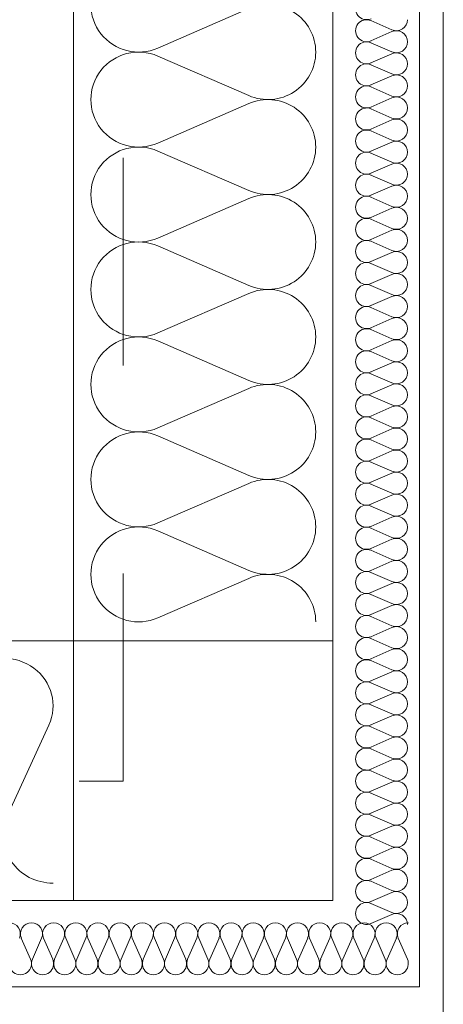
# Model space of a CAD drawing. Header units: millimetres. Extents: x 204754 to 499005, y -178579 to -103222.
# Tile 30 of 178: x 220903 to 221147, y -126428 to -125860. Entities that reach past the tile are written whole.
import ezdxf

# ---------------------------------------------------------------- set-up
doc = ezdxf.new("R2010")
doc.units = ezdxf.units.MM
doc.header["$MEASUREMENT"] = 0
doc.linetypes.add('Przerywana', pattern=[240, 120, -120])
doc.layers.get('0').update_dxf_attribs({"color": 252, "lineweight": 5})
for name, color, linetype, lineweight in [('Nowe_320-W Umeblowanie_Nr_pióra__103', 252, 'Continuous', 5), ('Nowe_320-W Umeblowanie_Nr_pióra__181', 252, 'Continuous', 5), ('Nowe_820-G Rysunki Obrazki_Nr_pióra__1', 252, 'Continuous', 5), ('Nowe_820-G Rysunki Obrazki_Nr_pióra__161', 252, 'Continuous', 5), ('Nowe_820-G Rysunki Obrazki_Nr_pióra__27', 252, 'Continuous', 5), ('Nowe_Nowe_220(1)-A Ściany zewnętrzne_Nr_pióra__103', 252, 'Continuous', 5), ('Nowe_Nowe_220(1)-A Ściany zewnętrzne_Nr_pióra__57', 252, 'Continuous', 5)]:
    doc.layers.add(name, color=color, linetype=linetype, lineweight=lineweight)

# ---------------------------------------------------------------- blocks, each defined once
blk = doc.blocks.new('podkład 20251118')
at = {"layer": 'Nowe_320-W Umeblowanie_Nr_pióra__103', "color": 252, "linetype": 'Continuous', "lineweight": 5}
for p, q in [((221035, -125853.28), (220982.47, -125876.09)), ((220982.47, -125880.7), (221035, -125903.52)), ((221035, -125908.13), (220982.47, -125930.95)), ((220982.47, -125935.56), (221035, -125958.37)), ((221035, -125962.98), (220982.47, -125985.8)), ((220982.47, -125990.41), (221035, -126013.23)), ((221035, -126017.83), (220982.47, -126040.65)), ((220982.47, -126045.26), (221035, -126068.08)), ((221035, -126072.68), (220982.47, -126095.5)), ((220982.47, -126100.11), (221035, -126122.93)), ((221035, -126127.54), (220982.47, -126150.36)), ((220982.47, -126154.96), (221035, -126177.78)), ((221035, -126182.39), (220982.47, -126205.21)), ((220919.47, -126267.18), (220895.42, -126319.71))]:
    blk.add_line(p, q, dxfattribs=at)
at = {"layer": 'Nowe_320-W Umeblowanie_Nr_pióra__103', "color": 252, "linetype": 'Continuous', "lineweight": 5, "extrusion": (0, 0, -1)}
for centre, major_axis, ratio, start_param, end_param in [((220971.38, -125850.97), (-27.65, 0), 0.991967, 4.299595, 8.266775), ((221046.09, -125878.4), (27.65, 0), 0.991967, 4.299596, 6.283185), ((220971.38, -125905.82), (27.65, 0), 0.991967, 1.158002, 5.125182), ((221046.09, -125878.4), (27.65, 0), 0.991967, 0, 1.98359), ((221046.09, -125933.25), (-27.65, 0), 0.991967, 1.158003, 3.141593), ((220971.38, -125960.68), (-27.65, 0), 0.991967, 4.299595, 8.266775), ((221046.09, -125933.25), (27.65, 0), 0.991967, 0, 1.98359), ((221046.09, -125988.1), (-27.65, 0), 0.991967, 1.158003, 3.141593), ((220971.38, -126015.53), (-27.65, 0), 0.991967, 4.299595, 8.266775), ((221046.09, -125988.1), (27.65, 0), 0.991967, 0, 1.98359), ((221046.09, -126042.95), (27.65, 0), 0.991967, 4.299596, 6.283185), ((220971.38, -126070.38), (-27.65, 0), 0.991967, 4.299595, 8.266775), ((221046.09, -126042.96), (27.65, 0), 0.991967, 0, 1.98359), ((221046.09, -126097.81), (27.65, 0), 0.991967, 4.299596, 6.283185), ((220971.38, -126125.23), (27.65, 0), 0.991967, 1.158002, 5.125182), ((221046.09, -126097.81), (27.65, 0), 0.991967, 0, 1.98359), ((221046.09, -126152.66), (-27.65, 0), 0.991967, 1.158003, 3.141593), ((220971.38, -126180.09), (-27.65, 0), 0.991967, 4.299595, 8.266775), ((221046.09, -126152.66), (27.65, 0), 0.991967, 0, 1.98359), ((221046.09, -126207.51), (-27.65, 0), 0.991967, 1.158003, 3.141593), ((220893, -126256.09), (-28.91, 0), 0.956412, -0.412794, 3.554386), ((220921.9, -126330.8), (28.91, 0), 0.956412, 1.570796, 3.554386)]:
    blk.add_ellipse(centre, major_axis=major_axis, ratio=ratio, start_param=start_param, end_param=end_param, dxfattribs=at)
at = {"layer": 'Nowe_320-W Umeblowanie_Nr_pióra__181', "color": 252, "linetype": 'Continuous', "lineweight": 5}
for p, q in [((221105.67, -125860.22), (221117.8, -125865.53)), ((221105.67, -125860.22), (221117.8, -125865.53)), ((221105.67, -125860.22), (221117.8, -125865.53)), ((221117.8, -125866.6), (221105.67, -125871.9)), ((221117.8, -125866.6), (221105.67, -125871.9)), ((221117.8, -125866.6), (221105.67, -125871.9)), ((221105.67, -125872.97), (221117.8, -125878.27)), ((221105.67, -125872.97), (221117.8, -125878.27)), ((221105.67, -125872.97), (221117.8, -125878.27)), ((221117.8, -125879.34), (221105.67, -125884.65)), ((221117.8, -125879.34), (221105.67, -125884.65)), ((221117.8, -125879.34), (221105.67, -125884.65)), ((221105.67, -125885.72), (221117.8, -125891.02)), ((221105.67, -125885.72), (221117.8, -125891.02)), ((221105.67, -125885.72), (221117.8, -125891.02)), ((221117.8, -125892.09), (221105.67, -125897.4)), ((221117.8, -125892.09), (221105.67, -125897.4)), ((221117.8, -125892.09), (221105.67, -125897.4)), ((221105.67, -125898.47), (221117.8, -125903.77)), ((221105.67, -125898.47), (221117.8, -125903.77)), ((221105.67, -125898.47), (221117.8, -125903.77)), ((221117.8, -125904.84), (221105.67, -125910.14)), ((221117.8, -125904.84), (221105.67, -125910.14)), ((221117.8, -125904.84), (221105.67, -125910.14)), ((221105.67, -125911.22), (221117.8, -125916.52)), ((221105.67, -125911.22), (221117.8, -125916.52)), ((221105.67, -125911.22), (221117.8, -125916.52)), ((221117.8, -125917.59), (221105.67, -125922.89)), ((221117.8, -125917.59), (221105.67, -125922.89)), ((221117.8, -125917.59), (221105.67, -125922.89)), ((221105.67, -125923.96), (221117.8, -125929.27)), ((221105.67, -125923.96), (221117.8, -125929.27)), ((221105.67, -125923.96), (221117.8, -125929.27)), ((221117.8, -125930.34), (221105.67, -125935.64)), ((221117.8, -125930.34), (221105.67, -125935.64)), ((221117.8, -125930.34), (221105.67, -125935.64)), ((221105.67, -125936.71), (221117.8, -125942.02)), ((221105.67, -125936.71), (221117.8, -125942.02)), ((221105.67, -125936.71), (221117.8, -125942.02)), ((221117.8, -125943.09), (221105.67, -125948.39)), ((221117.8, -125943.09), (221105.67, -125948.39)), ((221117.8, -125943.09), (221105.67, -125948.39)), ((221105.67, -125949.46), (221117.8, -125954.76)), ((221105.67, -125949.46), (221117.8, -125954.76)), ((221105.67, -125949.46), (221117.8, -125954.76)), ((221117.8, -125955.83), (221105.67, -125961.14)), ((221117.8, -125955.83), (221105.67, -125961.14)), ((221117.8, -125955.83), (221105.67, -125961.14)), ((221105.67, -125962.21), (221117.8, -125967.51)), ((221105.67, -125962.21), (221117.8, -125967.51)), ((221105.67, -125962.21), (221117.8, -125967.51)), ((221117.8, -125968.58), (221105.67, -125973.89)), ((221117.8, -125968.58), (221105.67, -125973.89)), ((221117.8, -125968.58), (221105.67, -125973.89)), ((221105.67, -125974.96), (221117.8, -125980.26)), ((221105.67, -125974.96), (221117.8, -125980.26)), ((221105.67, -125974.96), (221117.8, -125980.26)), ((221117.8, -125981.33), (221105.67, -125986.63)), ((221117.8, -125981.33), (221105.67, -125986.63)), ((221117.8, -125981.33), (221105.67, -125986.63)), ((221105.67, -125987.71), (221117.8, -125993.01)), ((221105.67, -125987.71), (221117.8, -125993.01)), ((221105.67, -125987.71), (221117.8, -125993.01)), ((221117.8, -125994.08), (221105.67, -125999.38)), ((221117.8, -125994.08), (221105.67, -125999.38)), ((221117.8, -125994.08), (221105.67, -125999.38)), ((221105.67, -126000.45), (221117.8, -126005.76)), ((221105.67, -126000.45), (221117.8, -126005.76)), ((221105.67, -126000.45), (221117.8, -126005.76)), ((221117.8, -126006.83), (221105.67, -126012.13)), ((221117.8, -126006.83), (221105.67, -126012.13)), ((221117.8, -126006.83), (221105.67, -126012.13)), ((221105.67, -126013.2), (221117.8, -126018.5)), ((221105.67, -126013.2), (221117.8, -126018.5)), ((221105.67, -126013.2), (221117.8, -126018.5)), ((221117.8, -126019.58), (221105.67, -126024.88)), ((221117.8, -126019.58), (221105.67, -126024.88)), ((221117.8, -126019.58), (221105.67, -126024.88)), ((221105.67, -126025.95), (221117.8, -126031.25)), ((221105.67, -126025.95), (221117.8, -126031.25)), ((221105.67, -126025.95), (221117.8, -126031.25)), ((221117.8, -126032.32), (221105.67, -126037.63)), ((221117.8, -126032.32), (221105.67, -126037.63)), ((221117.8, -126032.32), (221105.67, -126037.63)), ((221105.67, -126038.7), (221117.8, -126044)), ((221105.67, -126038.7), (221117.8, -126044)), ((221105.67, -126038.7), (221117.8, -126044)), ((221117.8, -126045.07), (221105.67, -126050.38)), ((221117.8, -126045.07), (221105.67, -126050.38)), ((221117.8, -126045.07), (221105.67, -126050.38)), ((221105.67, -126051.45), (221117.8, -126056.75)), ((221105.67, -126051.45), (221117.8, -126056.75)), ((221105.67, -126051.45), (221117.8, -126056.75)), ((221117.8, -126057.82), (221105.67, -126063.12)), ((221117.8, -126057.82), (221105.67, -126063.12)), ((221117.8, -126057.82), (221105.67, -126063.12)), ((221105.67, -126064.19), (221117.8, -126069.5)), ((221105.67, -126064.19), (221117.8, -126069.5)), ((221105.67, -126064.19), (221117.8, -126069.5)), ((221117.8, -126070.57), (221105.67, -126075.87)), ((221117.8, -126070.57), (221105.67, -126075.87)), ((221117.8, -126070.57), (221105.67, -126075.87)), ((221105.67, -126076.94), (221117.8, -126082.25)), ((221105.67, -126076.94), (221117.8, -126082.25)), ((221105.67, -126076.94), (221117.8, -126082.25)), ((221117.8, -126083.32), (221105.67, -126088.62)), ((221117.8, -126083.32), (221105.67, -126088.62)), ((221117.8, -126083.32), (221105.67, -126088.62)), ((221105.67, -126089.69), (221117.8, -126094.99)), ((221105.67, -126089.69), (221117.8, -126094.99)), ((221105.67, -126089.69), (221117.8, -126094.99)), ((221117.8, -126096.06), (221105.67, -126101.37)), ((221117.8, -126096.06), (221105.67, -126101.37)), ((221117.8, -126096.06), (221105.67, -126101.37)), ((221105.67, -126102.44), (221117.8, -126107.74)), ((221105.67, -126102.44), (221117.8, -126107.74)), ((221105.67, -126102.44), (221117.8, -126107.74)), ((221117.8, -126108.81), (221105.67, -126114.12)), ((221117.8, -126108.81), (221105.67, -126114.12)), ((221117.8, -126108.81), (221105.67, -126114.12)), ((221105.67, -126115.19), (221117.8, -126120.49)), ((221105.67, -126115.19), (221117.8, -126120.49)), ((221105.67, -126115.19), (221117.8, -126120.49)), ((221117.8, -126121.56), (221105.67, -126126.86)), ((221117.8, -126121.56), (221105.67, -126126.86)), ((221117.8, -126121.56), (221105.67, -126126.86)), ((221105.67, -126127.94), (221117.8, -126133.24)), ((221105.67, -126127.94), (221117.8, -126133.24)), ((221105.67, -126127.94), (221117.8, -126133.24)), ((221117.8, -126134.31), (221105.67, -126139.61)), ((221117.8, -126134.31), (221105.67, -126139.61)), ((221117.8, -126134.31), (221105.67, -126139.61)), ((221105.67, -126140.68), (221117.8, -126145.99)), ((221105.67, -126140.68), (221117.8, -126145.99)), ((221105.67, -126140.68), (221117.8, -126145.99)), ((221117.8, -126147.06), (221105.67, -126152.36)), ((221117.8, -126147.06), (221105.67, -126152.36)), ((221117.8, -126147.06), (221105.67, -126152.36)), ((221105.67, -126153.43), (221117.8, -126158.74)), ((221105.67, -126153.43), (221117.8, -126158.74)), ((221105.67, -126153.43), (221117.8, -126158.74)), ((221117.8, -126159.81), (221105.67, -126165.11)), ((221117.8, -126159.81), (221105.67, -126165.11)), ((221117.8, -126159.81), (221105.67, -126165.11)), ((221105.67, -126166.18), (221117.8, -126171.48)), ((221105.67, -126166.18), (221117.8, -126171.48)), ((221105.67, -126166.18), (221117.8, -126171.48)), ((221117.8, -126172.55), (221105.67, -126177.86)), ((221117.8, -126172.55), (221105.67, -126177.86)), ((221117.8, -126172.55), (221105.67, -126177.86)), ((221105.67, -126178.93), (221117.8, -126184.23)), ((221105.67, -126178.93), (221117.8, -126184.23)), ((221105.67, -126178.93), (221117.8, -126184.23)), ((221117.8, -126185.3), (221105.67, -126190.61)), ((221117.8, -126185.3), (221105.67, -126190.61)), ((221117.8, -126185.3), (221105.67, -126190.61)), ((221105.67, -126191.68), (221117.8, -126196.98)), ((221105.67, -126191.68), (221117.8, -126196.98)), ((221105.67, -126191.68), (221117.8, -126196.98)), ((221117.8, -126198.05), (221105.67, -126203.35)), ((221117.8, -126198.05), (221105.67, -126203.35)), ((221117.8, -126198.05), (221105.67, -126203.35)), ((221105.67, -126204.43), (221117.8, -126209.73)), ((221105.67, -126204.43), (221117.8, -126209.73)), ((221105.67, -126204.43), (221117.8, -126209.73)), ((221117.8, -126210.8), (221105.67, -126216.1)), ((221117.8, -126210.8), (221105.67, -126216.1)), ((221117.8, -126210.8), (221105.67, -126216.1)), ((221105.67, -126217.17), (221117.8, -126222.48)), ((221105.67, -126217.17), (221117.8, -126222.48)), ((221105.67, -126217.17), (221117.8, -126222.48)), ((221117.8, -126223.55), (221105.67, -126228.85)), ((221117.8, -126223.55), (221105.67, -126228.85)), ((221117.8, -126223.55), (221105.67, -126228.85)), ((221105.67, -126229.92), (221117.8, -126235.22)), ((221105.67, -126229.92), (221117.8, -126235.22)), ((221105.67, -126229.92), (221117.8, -126235.22)), ((221117.8, -126236.3), (221105.67, -126241.6)), ((221117.8, -126236.3), (221105.67, -126241.6)), ((221117.8, -126236.3), (221105.67, -126241.6)), ((221105.67, -126242.67), (221117.8, -126247.97)), ((221105.67, -126242.67), (221117.8, -126247.97)), ((221105.67, -126242.67), (221117.8, -126247.97)), ((221117.8, -126249.04), (221105.67, -126254.35)), ((221117.8, -126249.04), (221105.67, -126254.35)), ((221117.8, -126249.04), (221105.67, -126254.35)), ((221105.67, -126255.42), (221117.8, -126260.72)), ((221105.67, -126255.42), (221117.8, -126260.72)), ((221105.67, -126255.42), (221117.8, -126260.72)), ((221117.8, -126261.79), (221105.67, -126267.1)), ((221117.8, -126261.79), (221105.67, -126267.1)), ((221117.8, -126261.79), (221105.67, -126267.1)), ((221105.67, -126268.17), (221117.8, -126273.47)), ((221105.67, -126268.17), (221117.8, -126273.47)), ((221105.67, -126268.17), (221117.8, -126273.47)), ((221117.8, -126274.54), (221105.67, -126279.84)), ((221117.8, -126274.54), (221105.67, -126279.84)), ((221117.8, -126274.54), (221105.67, -126279.84)), ((221105.67, -126280.91), (221117.8, -126286.22)), ((221105.67, -126280.91), (221117.8, -126286.22)), ((221105.67, -126280.91), (221117.8, -126286.22)), ((221117.8, -126287.29), (221105.67, -126292.59)), ((221117.8, -126287.29), (221105.67, -126292.59)), ((221117.8, -126287.29), (221105.67, -126292.59)), ((221105.67, -126293.66), (221117.8, -126298.97)), ((221105.67, -126293.66), (221117.8, -126298.97)), ((221105.67, -126293.66), (221117.8, -126298.97)), ((221117.8, -126300.04), (221105.67, -126305.34)), ((221117.8, -126300.04), (221105.67, -126305.34)), ((221117.8, -126300.04), (221105.67, -126305.34)), ((221105.67, -126306.41), (221117.8, -126311.71)), ((221105.67, -126306.41), (221117.8, -126311.71)), ((221105.67, -126306.41), (221117.8, -126311.71)), ((221117.8, -126312.78), (221105.67, -126318.09)), ((221117.8, -126312.78), (221105.67, -126318.09)), ((221117.8, -126312.78), (221105.67, -126318.09)), ((221105.67, -126319.16), (221117.8, -126324.46)), ((221105.67, -126319.16), (221117.8, -126324.46)), ((221105.67, -126319.16), (221117.8, -126324.46)), ((221117.8, -126325.53), (221105.67, -126330.84)), ((221117.8, -126325.53), (221105.67, -126330.84)), ((221117.8, -126325.53), (221105.67, -126330.84)), ((221105.67, -126331.91), (221117.8, -126337.21)), ((221105.67, -126331.91), (221117.8, -126337.21)), ((221105.67, -126331.91), (221117.8, -126337.21)), ((221117.8, -126338.28), (221105.67, -126343.58)), ((221117.8, -126338.28), (221105.67, -126343.58)), ((221117.8, -126338.28), (221105.67, -126343.58)), ((221105.67, -126344.66), (221117.8, -126349.96)), ((221105.67, -126344.66), (221117.8, -126349.96)), ((221105.67, -126344.66), (221117.8, -126349.96)), ((221117.8, -126351.03), (221105.67, -126356.33)), ((221117.8, -126351.03), (221105.67, -126356.33)), ((221117.8, -126351.03), (221105.67, -126356.33)), ((221105.67, -126357.4), (221117.8, -126362.71)), ((221105.67, -126357.4), (221117.8, -126362.71)), ((221105.67, -126357.4), (221117.8, -126362.71)), ((221117.8, -126363.78), (221105.67, -126369.08)), ((221117.8, -126363.78), (221105.67, -126369.08)), ((221117.8, -126363.78), (221105.67, -126369.08)), ((221105.67, -126370.15), (221117.8, -126375.46)), ((221105.67, -126370.15), (221117.8, -126375.46)), ((221105.67, -126370.15), (221117.8, -126375.46)), ((221117.8, -126376.53), (221105.67, -126381.83)), ((221117.8, -126376.53), (221105.67, -126381.83)), ((221117.8, -126376.53), (221105.67, -126381.83)), ((220903.53, -126390.26), (220908.87, -126402.38)), ((220909.94, -126402.38), (220915.27, -126390.26)), ((220916.35, -126390.26), (220921.68, -126402.38)), ((220922.76, -126402.38), (220928.09, -126390.26)), ((220929.17, -126390.26), (220934.5, -126402.38)), ((220935.58, -126402.38), (220940.91, -126390.26)), ((220941.98, -126390.26), (220947.32, -126402.38)), ((220948.39, -126402.38), (220953.72, -126390.26)), ((220954.8, -126390.26), (220960.13, -126402.38)), ((220961.21, -126402.38), (220966.54, -126390.26)), ((220967.62, -126390.26), (220972.95, -126402.38)), ((220974.03, -126402.38), (220979.36, -126390.26)), ((220980.43, -126390.26), (220985.77, -126402.38)), ((220986.84, -126402.38), (220992.17, -126390.26)), ((220993.25, -126390.26), (220998.58, -126402.38)), ((220999.66, -126402.38), (221004.99, -126390.26)), ((221006.07, -126390.26), (221011.4, -126402.38)), ((221012.48, -126402.38), (221017.81, -126390.26)), ((221018.88, -126390.26), (221024.22, -126402.38)), ((221025.29, -126402.38), (221030.62, -126390.26)), ((221031.7, -126390.26), (221037.03, -126402.38)), ((221038.11, -126402.38), (221043.44, -126390.26)), ((221044.52, -126390.26), (221049.85, -126402.38)), ((221050.93, -126402.38), (221056.26, -126390.26)), ((221057.33, -126390.26), (221062.67, -126402.38)), ((221063.74, -126402.38), (221069.07, -126390.26)), ((221070.15, -126390.26), (221075.48, -126402.38)), ((221076.56, -126402.38), (221081.89, -126390.26)), ((221082.97, -126390.26), (221088.3, -126402.38)), ((221089.38, -126402.38), (221094.71, -126390.26)), ((221095.78, -126390.26), (221101.12, -126402.38)), ((221102.19, -126402.38), (221107.52, -126390.26)), ((221108.6, -126390.26), (221113.93, -126402.38)), ((221115.01, -126402.38), (221120.34, -126390.26)), ((221121.42, -126390.26), (221126.75, -126402.38))]:
    blk.add_line(p, q, dxfattribs=at)
at = {"layer": 'Nowe_320-W Umeblowanie_Nr_pióra__181', "color": 252, "linetype": 'Continuous', "lineweight": 5, "extrusion": (0, 0, -1)}
for centre, major_axis, ratio, start_param, end_param in [((221103.12, -125853.31), (-6.38, 0), 0.999024, 4.299595, 8.266775), ((221103.12, -125853.31), (-6.38, 0), 0.999024, 4.299595, 8.266775), ((221103.12, -125853.31), (-6.38, 0), 0.999024, 4.299595, 8.266775), ((221103.12, -125866.06), (-6.38, 0), 0.999024, 4.299595, 8.266775), ((221103.12, -125866.06), (-6.38, 0), 0.999024, 4.299595, 8.266775), ((221103.12, -125866.06), (-6.38, 0), 0.999024, 4.299595, 8.266775), ((221120.35, -125859.69), (-6.38, 0), 0.999024, 3.141593, 5.125182), ((221120.35, -125859.69), (-6.38, 0), 0.999024, 3.141593, 5.125182), ((221120.35, -125859.69), (-6.38, 0), 0.999024, 3.141593, 5.125182), ((221120.35, -125872.44), (-6.38, 0), 0.999024, 1.158003, 3.141593), ((221120.35, -125872.44), (-6.38, 0), 0.999024, 1.158003, 3.141593), ((221120.35, -125872.44), (-6.38, 0), 0.999024, 1.158003, 3.141593), ((221103.12, -125878.81), (-6.38, 0), 0.999024, 4.299595, 8.266775), ((221103.12, -125878.81), (-6.38, 0), 0.999024, 4.299595, 8.266775), ((221103.12, -125878.81), (-6.38, 0), 0.999024, 4.299595, 8.266775), ((221120.35, -125872.44), (-6.38, 0), 0.999024, 3.141593, 5.125182), ((221120.35, -125872.44), (-6.38, 0), 0.999024, 3.141593, 5.125182), ((221120.35, -125872.44), (-6.38, 0), 0.999024, 3.141593, 5.125182), ((221120.35, -125885.18), (-6.38, 0), 0.999024, 1.158003, 3.141593), ((221120.35, -125885.18), (-6.38, 0), 0.999024, 1.158003, 3.141593), ((221120.35, -125885.18), (-6.38, 0), 0.999024, 1.158003, 3.141593), ((221103.12, -125891.56), (-6.38, 0), 0.999024, 4.299595, 8.266775), ((221103.12, -125891.56), (-6.38, 0), 0.999024, 4.299595, 8.266775), ((221103.12, -125891.56), (-6.38, 0), 0.999024, 4.299595, 8.266775), ((221120.35, -125885.18), (6.38, 0), 0.999024, 0, 1.98359), ((221120.35, -125885.18), (6.38, 0), 0.999024, 0, 1.98359), ((221120.35, -125885.18), (6.38, 0), 0.999024, 0, 1.98359), ((221120.35, -125897.93), (-6.38, 0), 0.999024, 1.158003, 3.141593), ((221120.35, -125897.93), (-6.38, 0), 0.999024, 1.158003, 3.141593), ((221120.35, -125897.93), (-6.38, 0), 0.999024, 1.158003, 3.141593), ((221103.12, -125904.31), (-6.38, 0), 0.999024, 4.299595, 8.266775), ((221103.12, -125904.31), (-6.38, 0), 0.999024, 4.299595, 8.266775), ((221103.12, -125904.31), (-6.38, 0), 0.999024, 4.299595, 8.266775), ((221120.35, -125897.93), (-6.38, 0), 0.999024, 3.141593, 5.125182), ((221120.35, -125897.93), (-6.38, 0), 0.999024, 3.141593, 5.125182), ((221120.35, -125897.93), (-6.38, 0), 0.999024, 3.141593, 5.125182), ((221120.35, -125910.68), (-6.38, 0), 0.999024, 1.158003, 3.141593), ((221120.35, -125910.68), (-6.38, 0), 0.999024, 1.158003, 3.141593), ((221120.35, -125910.68), (-6.38, 0), 0.999024, 1.158003, 3.141593), ((221103.12, -125917.05), (-6.38, 0), 0.999024, 4.299595, 8.266775), ((221103.12, -125917.05), (-6.38, 0), 0.999024, 4.299595, 8.266775), ((221103.12, -125917.05), (-6.38, 0), 0.999024, 4.299595, 8.266775), ((221120.35, -125910.68), (-6.38, 0), 0.999024, 3.141593, 5.125182), ((221120.35, -125910.68), (-6.38, 0), 0.999024, 3.141593, 5.125182), ((221120.35, -125910.68), (-6.38, 0), 0.999024, 3.141593, 5.125182), ((221120.35, -125923.43), (-6.38, 0), 0.999024, 1.158003, 3.141593), ((221120.35, -125923.43), (-6.38, 0), 0.999024, 1.158003, 3.141593), ((221120.35, -125923.43), (-6.38, 0), 0.999024, 1.158003, 3.141593), ((221103.12, -125929.8), (-6.38, 0), 0.999024, 4.299595, 8.266775), ((221103.12, -125929.8), (-6.38, 0), 0.999024, 4.299595, 8.266775), ((221103.12, -125929.8), (-6.38, 0), 0.999024, 4.299595, 8.266775), ((221120.35, -125923.43), (6.38, 0), 0.999024, 0, 1.98359), ((221120.35, -125923.43), (6.38, 0), 0.999024, 0, 1.98359), ((221120.35, -125923.43), (6.38, 0), 0.999024, 0, 1.98359), ((221120.35, -125936.18), (-6.38, 0), 0.999024, 1.158003, 3.141593), ((221120.35, -125936.18), (-6.38, 0), 0.999024, 1.158003, 3.141593), ((221120.35, -125936.18), (-6.38, 0), 0.999024, 1.158003, 3.141593), ((221103.12, -125942.55), (-6.38, 0), 0.999024, 4.299595, 8.266775), ((221103.12, -125942.55), (-6.38, 0), 0.999024, 4.299595, 8.266775), ((221103.12, -125942.55), (-6.38, 0), 0.999024, 4.299595, 8.266775), ((221120.35, -125936.18), (-6.38, 0), 0.999024, 3.141593, 5.125182), ((221120.35, -125936.18), (-6.38, 0), 0.999024, 3.141593, 5.125182), ((221120.35, -125936.18), (-6.38, 0), 0.999024, 3.141593, 5.125182), ((221120.35, -125948.92), (-6.38, 0), 0.999024, 1.158003, 3.141593), ((221120.35, -125948.92), (-6.38, 0), 0.999024, 1.158003, 3.141593), ((221120.35, -125948.92), (-6.38, 0), 0.999024, 1.158003, 3.141593), ((221103.12, -125955.3), (-6.38, 0), 0.999024, 4.299595, 8.266775), ((221103.12, -125955.3), (-6.38, 0), 0.999024, 4.299595, 8.266775), ((221103.12, -125955.3), (-6.38, 0), 0.999024, 4.299595, 8.266775), ((221120.35, -125948.93), (-6.38, 0), 0.999024, 3.141593, 5.125182), ((221120.35, -125948.93), (-6.38, 0), 0.999024, 3.141593, 5.125182), ((221120.35, -125948.93), (-6.38, 0), 0.999024, 3.141593, 5.125182), ((221120.35, -125961.67), (-6.38, 0), 0.999024, 1.158003, 3.141593), ((221120.35, -125961.67), (-6.38, 0), 0.999024, 1.158003, 3.141593), ((221120.35, -125961.67), (-6.38, 0), 0.999024, 1.158003, 3.141593), ((221103.12, -125968.05), (-6.38, 0), 0.999024, 4.299595, 8.266775), ((221103.12, -125968.05), (-6.38, 0), 0.999024, 4.299595, 8.266775), ((221103.12, -125968.05), (-6.38, 0), 0.999024, 4.299595, 8.266775), ((221120.35, -125961.67), (6.38, 0), 0.999024, 0, 1.98359), ((221120.35, -125961.67), (6.38, 0), 0.999024, 0, 1.98359), ((221120.35, -125961.67), (6.38, 0), 0.999024, 0, 1.98359), ((221120.35, -125974.42), (-6.38, 0), 0.999024, 1.158003, 3.141593), ((221120.35, -125974.42), (-6.38, 0), 0.999024, 1.158003, 3.141593), ((221120.35, -125974.42), (-6.38, 0), 0.999024, 1.158003, 3.141593), ((221103.12, -125980.8), (-6.38, 0), 0.999024, 4.299595, 8.266775), ((221103.12, -125980.8), (-6.38, 0), 0.999024, 4.299595, 8.266775), ((221103.12, -125980.8), (-6.38, 0), 0.999024, 4.299595, 8.266775), ((221120.35, -125974.42), (-6.38, 0), 0.999024, 3.141593, 5.125182), ((221120.35, -125974.42), (-6.38, 0), 0.999024, 3.141593, 5.125182), ((221120.35, -125974.42), (-6.38, 0), 0.999024, 3.141593, 5.125182), ((221120.35, -125987.17), (-6.38, 0), 0.999024, 1.158003, 3.141593), ((221120.35, -125987.17), (-6.38, 0), 0.999024, 1.158003, 3.141593), ((221120.35, -125987.17), (-6.38, 0), 0.999024, 1.158003, 3.141593), ((221103.12, -125993.54), (-6.38, 0), 0.999024, 4.299595, 8.266775), ((221103.12, -125993.54), (-6.38, 0), 0.999024, 4.299595, 8.266775), ((221103.12, -125993.54), (-6.38, 0), 0.999024, 4.299595, 8.266775), ((221120.35, -125987.17), (-6.38, 0), 0.999024, 3.141593, 5.125182), ((221120.35, -125987.17), (-6.38, 0), 0.999024, 3.141593, 5.125182), ((221120.35, -125987.17), (-6.38, 0), 0.999024, 3.141593, 5.125182), ((221120.35, -125999.92), (-6.38, 0), 0.999024, 1.158003, 3.141593), ((221120.35, -125999.92), (-6.38, 0), 0.999024, 1.158003, 3.141593), ((221120.35, -125999.92), (-6.38, 0), 0.999024, 1.158003, 3.141593), ((221103.12, -126006.29), (-6.38, 0), 0.999024, 4.299595, 8.266775), ((221103.12, -126006.29), (-6.38, 0), 0.999024, 4.299595, 8.266775), ((221103.12, -126006.29), (-6.38, 0), 0.999024, 4.299595, 8.266775), ((221120.35, -125999.92), (6.38, 0), 0.999024, 0, 1.98359), ((221120.35, -125999.92), (6.38, 0), 0.999024, 0, 1.98359), ((221120.35, -125999.92), (6.38, 0), 0.999024, 0, 1.98359), ((221120.35, -126012.67), (-6.38, 0), 0.999024, 1.158003, 3.141593), ((221120.35, -126012.67), (-6.38, 0), 0.999024, 1.158003, 3.141593), ((221120.35, -126012.67), (-6.38, 0), 0.999024, 1.158003, 3.141593), ((221103.12, -126019.04), (-6.38, 0), 0.999024, 4.299595, 8.266775), ((221103.12, -126019.04), (-6.38, 0), 0.999024, 4.299595, 8.266775), ((221103.12, -126019.04), (-6.38, 0), 0.999024, 4.299595, 8.266775), ((221120.35, -126012.67), (-6.38, 0), 0.999024, 3.141593, 5.125182), ((221120.35, -126012.67), (-6.38, 0), 0.999024, 3.141593, 5.125182), ((221120.35, -126012.67), (-6.38, 0), 0.999024, 3.141593, 5.125182), ((221120.35, -126025.41), (-6.38, 0), 0.999024, 1.158003, 3.141593), ((221120.35, -126025.41), (-6.38, 0), 0.999024, 1.158003, 3.141593), ((221120.35, -126025.41), (-6.38, 0), 0.999024, 1.158003, 3.141593), ((221103.12, -126031.79), (-6.38, 0), 0.999024, 4.299595, 8.266775), ((221103.12, -126031.79), (-6.38, 0), 0.999024, 4.299595, 8.266775), ((221103.12, -126031.79), (-6.38, 0), 0.999024, 4.299595, 8.266775), ((221120.35, -126025.41), (-6.38, 0), 0.999024, 3.141593, 5.125182), ((221120.35, -126025.41), (-6.38, 0), 0.999024, 3.141593, 5.125182), ((221120.35, -126025.41), (-6.38, 0), 0.999024, 3.141593, 5.125182), ((221120.35, -126038.16), (-6.38, 0), 0.999024, 1.158003, 3.141593), ((221120.35, -126038.16), (-6.38, 0), 0.999024, 1.158003, 3.141593), ((221120.35, -126038.16), (-6.38, 0), 0.999024, 1.158003, 3.141593), ((221103.12, -126044.54), (-6.38, 0), 0.999024, 4.299595, 8.266775), ((221103.12, -126044.54), (-6.38, 0), 0.999024, 4.299595, 8.266775), ((221103.12, -126044.54), (-6.38, 0), 0.999024, 4.299595, 8.266775), ((221120.35, -126038.16), (6.38, 0), 0.999024, 0, 1.98359), ((221120.35, -126038.16), (6.38, 0), 0.999024, 0, 1.98359), ((221120.35, -126038.16), (6.38, 0), 0.999024, 0, 1.98359), ((221120.35, -126050.91), (-6.38, 0), 0.999024, 1.158003, 3.141593), ((221120.35, -126050.91), (-6.38, 0), 0.999024, 1.158003, 3.141593), ((221120.35, -126050.91), (-6.38, 0), 0.999024, 1.158003, 3.141593), ((221103.12, -126057.28), (-6.38, 0), 0.999024, 4.299595, 8.266775), ((221103.12, -126057.28), (-6.38, 0), 0.999024, 4.299595, 8.266775), ((221103.12, -126057.28), (-6.38, 0), 0.999024, 4.299595, 8.266775), ((221120.35, -126050.91), (6.38, 0), 0.999024, 0, 1.98359), ((221120.35, -126050.91), (6.38, 0), 0.999024, 0, 1.98359), ((221120.35, -126050.91), (6.38, 0), 0.999024, 0, 1.98359), ((221120.35, -126063.66), (-6.38, 0), 0.999024, 1.158003, 3.141593), ((221120.35, -126063.66), (-6.38, 0), 0.999024, 1.158003, 3.141593), ((221120.35, -126063.66), (-6.38, 0), 0.999024, 1.158003, 3.141593), ((221103.12, -126070.03), (-6.38, 0), 0.999024, 4.299595, 8.266775), ((221103.12, -126070.03), (-6.38, 0), 0.999024, 4.299595, 8.266775), ((221103.12, -126070.03), (-6.38, 0), 0.999024, 4.299595, 8.266775), ((221120.35, -126063.66), (-6.38, 0), 0.999024, 3.141593, 5.125182), ((221120.35, -126063.66), (-6.38, 0), 0.999024, 3.141593, 5.125182), ((221120.35, -126063.66), (-6.38, 0), 0.999024, 3.141593, 5.125182), ((221120.35, -126076.41), (-6.38, 0), 0.999024, 1.158003, 3.141593), ((221120.35, -126076.41), (-6.38, 0), 0.999024, 1.158003, 3.141593), ((221120.35, -126076.41), (-6.38, 0), 0.999024, 1.158003, 3.141593), ((221103.12, -126082.78), (-6.38, 0), 0.999024, 4.299595, 8.266775), ((221103.12, -126082.78), (-6.38, 0), 0.999024, 4.299595, 8.266775), ((221103.12, -126082.78), (-6.38, 0), 0.999024, 4.299595, 8.266775), ((221120.35, -126076.41), (6.38, 0), 0.999024, 0, 1.98359), ((221120.35, -126076.41), (6.38, 0), 0.999024, 0, 1.98359), ((221120.35, -126076.41), (6.38, 0), 0.999024, 0, 1.98359), ((221120.35, -126089.16), (-6.38, 0), 0.999024, 1.158003, 3.141593), ((221120.35, -126089.16), (-6.38, 0), 0.999024, 1.158003, 3.141593), ((221120.35, -126089.16), (-6.38, 0), 0.999024, 1.158003, 3.141593), ((221103.12, -126095.53), (-6.38, 0), 0.999024, 4.299595, 8.266775), ((221103.12, -126095.53), (-6.38, 0), 0.999024, 4.299595, 8.266775), ((221103.12, -126095.53), (-6.38, 0), 0.999024, 4.299595, 8.266775), ((221120.35, -126089.16), (6.38, 0), 0.999024, 0, 1.98359), ((221120.35, -126089.16), (6.38, 0), 0.999024, 0, 1.98359), ((221120.35, -126089.16), (6.38, 0), 0.999024, 0, 1.98359), ((221120.35, -126101.9), (-6.38, 0), 0.999024, 1.158003, 3.141593), ((221120.35, -126101.9), (-6.38, 0), 0.999024, 1.158003, 3.141593), ((221120.35, -126101.9), (-6.38, 0), 0.999024, 1.158003, 3.141593), ((221103.12, -126108.28), (-6.38, 0), 0.999024, 4.299595, 8.266775), ((221103.12, -126108.28), (-6.38, 0), 0.999024, 4.299595, 8.266775), ((221103.12, -126108.28), (-6.38, 0), 0.999024, 4.299595, 8.266775), ((221120.35, -126101.9), (-6.38, 0), 0.999024, 3.141593, 5.125182), ((221120.35, -126101.9), (-6.38, 0), 0.999024, 3.141593, 5.125182), ((221120.35, -126101.9), (-6.38, 0), 0.999024, 3.141593, 5.125182), ((221120.35, -126114.65), (-6.38, 0), 0.999024, 1.158003, 3.141593), ((221120.35, -126114.65), (-6.38, 0), 0.999024, 1.158003, 3.141593), ((221120.35, -126114.65), (-6.38, 0), 0.999024, 1.158003, 3.141593), ((221103.12, -126121.03), (-6.38, 0), 0.999024, 4.299595, 8.266775), ((221103.12, -126121.03), (-6.38, 0), 0.999024, 4.299595, 8.266775), ((221103.12, -126121.03), (-6.38, 0), 0.999024, 4.299595, 8.266775), ((221120.35, -126114.65), (-6.38, 0), 0.999024, 3.141593, 5.125182), ((221120.35, -126114.65), (-6.38, 0), 0.999024, 3.141593, 5.125182), ((221120.35, -126114.65), (-6.38, 0), 0.999024, 3.141593, 5.125182), ((221120.35, -126127.4), (-6.38, 0), 0.999024, 1.158003, 3.141593), ((221120.35, -126127.4), (-6.38, 0), 0.999024, 1.158003, 3.141593), ((221120.35, -126127.4), (-6.38, 0), 0.999024, 1.158003, 3.141593), ((221103.12, -126133.77), (-6.38, 0), 0.999024, 4.299595, 8.266775), ((221103.12, -126133.77), (-6.38, 0), 0.999024, 4.299595, 8.266775), ((221103.12, -126133.77), (-6.38, 0), 0.999024, 4.299595, 8.266775), ((221120.35, -126127.4), (6.38, 0), 0.999024, 0, 1.98359), ((221120.35, -126127.4), (6.38, 0), 0.999024, 0, 1.98359), ((221120.35, -126127.4), (6.38, 0), 0.999024, 0, 1.98359), ((221120.35, -126140.15), (-6.38, 0), 0.999024, 1.158003, 3.141593), ((221120.35, -126140.15), (-6.38, 0), 0.999024, 1.158003, 3.141593), ((221120.35, -126140.15), (-6.38, 0), 0.999024, 1.158003, 3.141593), ((221103.12, -126146.52), (-6.38, 0), 0.999024, 4.299595, 8.266775), ((221103.12, -126146.52), (-6.38, 0), 0.999024, 4.299595, 8.266775), ((221103.12, -126146.52), (-6.38, 0), 0.999024, 4.299595, 8.266775), ((221120.35, -126140.15), (-6.38, 0), 0.999024, 3.141593, 5.125182), ((221120.35, -126140.15), (-6.38, 0), 0.999024, 3.141593, 5.125182), ((221120.35, -126140.15), (-6.38, 0), 0.999024, 3.141593, 5.125182), ((221120.35, -126152.9), (-6.38, 0), 0.999024, 1.158003, 3.141593), ((221120.35, -126152.9), (-6.38, 0), 0.999024, 1.158003, 3.141593), ((221120.35, -126152.9), (-6.38, 0), 0.999024, 1.158003, 3.141593), ((221103.12, -126159.27), (-6.38, 0), 0.999024, 4.299595, 8.266775), ((221103.12, -126159.27), (-6.38, 0), 0.999024, 4.299595, 8.266775), ((221103.12, -126159.27), (-6.38, 0), 0.999024, 4.299595, 8.266775), ((221120.35, -126152.9), (-6.38, 0), 0.999024, 3.141593, 5.125182), ((221120.35, -126152.9), (-6.38, 0), 0.999024, 3.141593, 5.125182), ((221120.35, -126152.9), (-6.38, 0), 0.999024, 3.141593, 5.125182), ((221120.35, -126165.64), (-6.38, 0), 0.999024, 1.158003, 3.141593), ((221120.35, -126165.64), (-6.38, 0), 0.999024, 1.158003, 3.141593), ((221120.35, -126165.64), (-6.38, 0), 0.999024, 1.158003, 3.141593), ((221103.12, -126172.02), (-6.38, 0), 0.999024, 4.299595, 8.266775), ((221103.12, -126172.02), (-6.38, 0), 0.999024, 4.299595, 8.266775), ((221103.12, -126172.02), (-6.38, 0), 0.999024, 4.299595, 8.266775), ((221120.35, -126165.65), (6.38, 0), 0.999024, 0, 1.98359), ((221120.35, -126165.65), (6.38, 0), 0.999024, 0, 1.98359), ((221120.35, -126165.65), (6.38, 0), 0.999024, 0, 1.98359), ((221120.35, -126178.39), (-6.38, 0), 0.999024, 1.158003, 3.141593), ((221120.35, -126178.39), (-6.38, 0), 0.999024, 1.158003, 3.141593), ((221120.35, -126178.39), (-6.38, 0), 0.999024, 1.158003, 3.141593), ((221103.12, -126184.77), (-6.38, 0), 0.999024, 4.299595, 8.266775), ((221103.12, -126184.77), (-6.38, 0), 0.999024, 4.299595, 8.266775), ((221103.12, -126184.77), (-6.38, 0), 0.999024, 4.299595, 8.266775), ((221120.35, -126178.39), (-6.38, 0), 0.999024, 3.141593, 5.125182), ((221120.35, -126178.39), (-6.38, 0), 0.999024, 3.141593, 5.125182), ((221120.35, -126178.39), (-6.38, 0), 0.999024, 3.141593, 5.125182), ((221120.35, -126191.14), (-6.38, 0), 0.999024, 1.158003, 3.141593), ((221120.35, -126191.14), (-6.38, 0), 0.999024, 1.158003, 3.141593), ((221120.35, -126191.14), (-6.38, 0), 0.999024, 1.158003, 3.141593), ((221103.12, -126197.52), (6.38, 0), 0.999024, 1.158002, 5.125182), ((221103.12, -126197.52), (6.38, 0), 0.999024, 1.158002, 5.125182), ((221103.12, -126197.52), (6.38, 0), 0.999024, 1.158002, 5.125182), ((221120.35, -126191.14), (-6.38, 0), 0.999024, 3.141593, 5.125182), ((221120.35, -126191.14), (-6.38, 0), 0.999024, 3.141593, 5.125182), ((221120.35, -126191.14), (-6.38, 0), 0.999024, 3.141593, 5.125182), ((221120.35, -126203.89), (-6.38, 0), 0.999024, 1.158003, 3.141593), ((221120.35, -126203.89), (-6.38, 0), 0.999024, 1.158003, 3.141593), ((221120.35, -126203.89), (-6.38, 0), 0.999024, 1.158003, 3.141593), ((221103.12, -126210.26), (-6.38, 0), 0.999024, 4.299595, 8.266775), ((221103.12, -126210.26), (-6.38, 0), 0.999024, 4.299595, 8.266775), ((221103.12, -126210.26), (-6.38, 0), 0.999024, 4.299595, 8.266775), ((221120.35, -126203.89), (6.38, 0), 0.999024, 0, 1.98359), ((221120.35, -126203.89), (6.38, 0), 0.999024, 0, 1.98359), ((221120.35, -126203.89), (6.38, 0), 0.999024, 0, 1.98359), ((221120.35, -126216.64), (-6.38, 0), 0.999024, 1.158003, 3.141593), ((221120.35, -126216.64), (-6.38, 0), 0.999024, 1.158003, 3.141593), ((221120.35, -126216.64), (-6.38, 0), 0.999024, 1.158003, 3.141593), ((221103.12, -126223.01), (-6.38, 0), 0.999024, 4.299595, 8.266775), ((221103.12, -126223.01), (-6.38, 0), 0.999024, 4.299595, 8.266775), ((221103.12, -126223.01), (-6.38, 0), 0.999024, 4.299595, 8.266775), ((221120.35, -126216.64), (-6.38, 0), 0.999024, 3.141593, 5.125182), ((221120.35, -126216.64), (-6.38, 0), 0.999024, 3.141593, 5.125182), ((221120.35, -126216.64), (-6.38, 0), 0.999024, 3.141593, 5.125182), ((221120.35, -126229.39), (-6.38, 0), 0.999024, 1.158003, 3.141593), ((221120.35, -126229.39), (-6.38, 0), 0.999024, 1.158003, 3.141593), ((221120.35, -126229.39), (-6.38, 0), 0.999024, 1.158003, 3.141593), ((221103.12, -126235.76), (-6.38, 0), 0.999024, 4.299595, 8.266775), ((221103.12, -126235.76), (-6.38, 0), 0.999024, 4.299595, 8.266775), ((221103.12, -126235.76), (-6.38, 0), 0.999024, 4.299595, 8.266775), ((221120.35, -126229.39), (-6.38, 0), 0.999024, 3.141593, 5.125182), ((221120.35, -126229.39), (-6.38, 0), 0.999024, 3.141593, 5.125182), ((221120.35, -126229.39), (-6.38, 0), 0.999024, 3.141593, 5.125182), ((221120.35, -126242.13), (-6.38, 0), 0.999024, 1.158003, 3.141593), ((221120.35, -126242.13), (-6.38, 0), 0.999024, 1.158003, 3.141593), ((221120.35, -126242.13), (-6.38, 0), 0.999024, 1.158003, 3.141593), ((221103.12, -126248.51), (-6.38, 0), 0.999024, 4.299595, 8.266775), ((221103.12, -126248.51), (-6.38, 0), 0.999024, 4.299595, 8.266775), ((221103.12, -126248.51), (-6.38, 0), 0.999024, 4.299595, 8.266775), ((221120.35, -126242.13), (6.38, 0), 0.999024, 0, 1.98359), ((221120.35, -126242.13), (6.38, 0), 0.999024, 0, 1.98359), ((221120.35, -126242.13), (6.38, 0), 0.999024, 0, 1.98359), ((221120.35, -126254.88), (-6.38, 0), 0.999024, 1.158003, 3.141593), ((221120.35, -126254.88), (-6.38, 0), 0.999024, 1.158003, 3.141593), ((221120.35, -126254.88), (-6.38, 0), 0.999024, 1.158003, 3.141593), ((221103.12, -126261.26), (-6.38, 0), 0.999024, 4.299595, 8.266775), ((221103.12, -126261.26), (-6.38, 0), 0.999024, 4.299595, 8.266775), ((221103.12, -126261.26), (-6.38, 0), 0.999024, 4.299595, 8.266775), ((221120.35, -126254.88), (-6.38, 0), 0.999024, 3.141593, 5.125182), ((221120.35, -126254.88), (-6.38, 0), 0.999024, 3.141593, 5.125182), ((221120.35, -126254.88), (-6.38, 0), 0.999024, 3.141593, 5.125182), ((221120.35, -126267.63), (-6.38, 0), 0.999024, 1.158003, 3.141593), ((221120.35, -126267.63), (-6.38, 0), 0.999024, 1.158003, 3.141593), ((221120.35, -126267.63), (-6.38, 0), 0.999024, 1.158003, 3.141593), ((221103.12, -126274), (-6.38, 0), 0.999024, 4.299595, 8.266775), ((221103.12, -126274), (-6.38, 0), 0.999024, 4.299595, 8.266775), ((221103.12, -126274), (-6.38, 0), 0.999024, 4.299595, 8.266775), ((221120.35, -126267.63), (-6.38, 0), 0.999024, 3.141593, 5.125182), ((221120.35, -126267.63), (-6.38, 0), 0.999024, 3.141593, 5.125182), ((221120.35, -126267.63), (-6.38, 0), 0.999024, 3.141593, 5.125182), ((221120.35, -126280.38), (-6.38, 0), 0.999024, 1.158003, 3.141593), ((221120.35, -126280.38), (-6.38, 0), 0.999024, 1.158003, 3.141593), ((221120.35, -126280.38), (-6.38, 0), 0.999024, 1.158003, 3.141593), ((221103.12, -126286.75), (-6.38, 0), 0.999024, 4.299595, 8.266775), ((221103.12, -126286.75), (-6.38, 0), 0.999024, 4.299595, 8.266775), ((221103.12, -126286.75), (-6.38, 0), 0.999024, 4.299595, 8.266775), ((221120.35, -126280.38), (6.38, 0), 0.999024, 0, 1.98359), ((221120.35, -126280.38), (6.38, 0), 0.999024, 0, 1.98359), ((221120.35, -126280.38), (6.38, 0), 0.999024, 0, 1.98359), ((221120.35, -126293.13), (-6.38, 0), 0.999024, 1.158003, 3.141593), ((221120.35, -126293.13), (-6.38, 0), 0.999024, 1.158003, 3.141593), ((221120.35, -126293.13), (-6.38, 0), 0.999024, 1.158003, 3.141593), ((221103.12, -126299.5), (-6.38, 0), 0.999024, 4.299595, 8.266775), ((221103.12, -126299.5), (-6.38, 0), 0.999024, 4.299595, 8.266775), ((221103.12, -126299.5), (-6.38, 0), 0.999024, 4.299595, 8.266775), ((221120.35, -126293.13), (6.38, 0), 0.999024, 0, 1.98359), ((221120.35, -126293.13), (6.38, 0), 0.999024, 0, 1.98359), ((221120.35, -126293.13), (6.38, 0), 0.999024, 0, 1.98359), ((221120.35, -126305.88), (-6.38, 0), 0.999024, 1.158003, 3.141593), ((221120.35, -126305.88), (-6.38, 0), 0.999024, 1.158003, 3.141593), ((221120.35, -126305.88), (-6.38, 0), 0.999024, 1.158003, 3.141593), ((221103.12, -126312.25), (-6.38, 0), 0.999024, 4.299595, 8.266775), ((221103.12, -126312.25), (-6.38, 0), 0.999024, 4.299595, 8.266775), ((221103.12, -126312.25), (-6.38, 0), 0.999024, 4.299595, 8.266775), ((221120.35, -126305.88), (-6.38, 0), 0.999024, 3.141593, 5.125182), ((221120.35, -126305.88), (-6.38, 0), 0.999024, 3.141593, 5.125182), ((221120.35, -126305.88), (-6.38, 0), 0.999024, 3.141593, 5.125182), ((221120.35, -126318.62), (-6.38, 0), 0.999024, 1.158003, 3.141593), ((221120.35, -126318.62), (-6.38, 0), 0.999024, 1.158003, 3.141593), ((221120.35, -126318.62), (-6.38, 0), 0.999024, 1.158003, 3.141593), ((221103.12, -126325), (-6.38, 0), 0.999024, 4.299595, 8.266775), ((221103.12, -126325), (-6.38, 0), 0.999024, 4.299595, 8.266775), ((221103.12, -126325), (-6.38, 0), 0.999024, 4.299595, 8.266775), ((221120.35, -126318.62), (6.38, 0), 0.999024, 0, 1.98359), ((221120.35, -126318.62), (6.38, 0), 0.999024, 0, 1.98359), ((221120.35, -126318.62), (6.38, 0), 0.999024, 0, 1.98359), ((221120.35, -126331.37), (-6.38, 0), 0.999024, 1.158003, 3.141593), ((221120.35, -126331.37), (-6.38, 0), 0.999024, 1.158003, 3.141593), ((221120.35, -126331.37), (-6.38, 0), 0.999024, 1.158003, 3.141593), ((221103.12, -126337.75), (-6.38, 0), 0.999024, 4.299595, 8.266775), ((221103.12, -126337.75), (-6.38, 0), 0.999024, 4.299595, 8.266775), ((221103.12, -126337.75), (-6.38, 0), 0.999024, 4.299595, 8.266775), ((221120.35, -126331.37), (6.38, 0), 0.999024, 0, 1.98359), ((221120.35, -126331.37), (6.38, 0), 0.999024, 0, 1.98359), ((221120.35, -126331.37), (6.38, 0), 0.999024, 0, 1.98359), ((221120.35, -126344.12), (-6.38, 0), 0.999024, 1.158003, 3.141593), ((221120.35, -126344.12), (-6.38, 0), 0.999024, 1.158003, 3.141593), ((221120.35, -126344.12), (-6.38, 0), 0.999024, 1.158003, 3.141593), ((221103.12, -126350.49), (-6.38, 0), 0.999024, 4.299595, 8.266775), ((221103.12, -126350.49), (-6.38, 0), 0.999024, 4.299595, 8.266775), ((221103.12, -126350.49), (-6.38, 0), 0.999024, 4.299595, 8.266775), ((221120.35, -126344.12), (-6.38, 0), 0.999024, 3.141593, 5.125182), ((221120.35, -126344.12), (-6.38, 0), 0.999024, 3.141593, 5.125182), ((221120.35, -126344.12), (-6.38, 0), 0.999024, 3.141593, 5.125182), ((221120.35, -126356.87), (-6.38, 0), 0.999024, 1.158003, 3.141593), ((221120.35, -126356.87), (-6.38, 0), 0.999024, 1.158003, 3.141593), ((221120.35, -126356.87), (-6.38, 0), 0.999024, 1.158003, 3.141593), ((221103.12, -126363.24), (-6.38, 0), 0.999024, 4.299595, 8.266775), ((221103.12, -126363.24), (-6.38, 0), 0.999024, 4.299595, 8.266775), ((221103.12, -126363.24), (-6.38, 0), 0.999024, 4.299595, 8.266775), ((221120.35, -126356.87), (6.38, 0), 0.999024, 0, 1.98359), ((221120.35, -126356.87), (6.38, 0), 0.999024, 0, 1.98359), ((221120.35, -126356.87), (6.38, 0), 0.999024, 0, 1.98359), ((221120.35, -126369.62), (-6.38, 0), 0.999024, 1.158003, 3.141593), ((221120.35, -126369.62), (-6.38, 0), 0.999024, 1.158003, 3.141593), ((221120.35, -126369.62), (-6.38, 0), 0.999024, 1.158003, 3.141593), ((221103.12, -126375.99), (-6.38, 0), 0.999024, 4.299595, 8.266775), ((221103.12, -126375.99), (-6.38, 0), 0.999024, 4.299595, 8.266775), ((221103.12, -126375.99), (-6.38, 0), 0.999024, 4.299595, 8.266775), ((221120.35, -126369.62), (6.38, 0), 0.999024, 0, 1.98359), ((221120.35, -126369.62), (6.38, 0), 0.999024, 0, 1.98359), ((221120.35, -126369.62), (6.38, 0), 0.999024, 0, 1.98359), ((221120.35, -126382.36), (-6.38, 0), 0.999024, 1.158003, 3.141593), ((221120.35, -126382.36), (-6.38, 0), 0.999024, 1.158003, 3.141593), ((221120.35, -126382.36), (-6.38, 0), 0.999024, 1.158003, 3.141593), ((220896.59, -126387.7), (0, 6.41), 0.995632, 0, 1.98359), ((220909.4, -126387.7), (0, 6.41), 0.995632, 4.299596, 6.283185), ((220909.4, -126387.7), (0, 6.41), 0.995632, 0, 1.98359), ((220922.22, -126387.7), (0, 6.41), 0.995632, 4.299596, 6.283185), ((220922.22, -126387.7), (0, 6.41), 0.995632, 0, 1.98359), ((220935.04, -126387.7), (0, 6.41), 0.995632, 4.299596, 6.283185), ((220935.04, -126387.7), (0, 6.41), 0.995632, 0, 1.98359), ((220947.85, -126387.7), (0, 6.41), 0.995632, 4.299596, 6.283185), ((220947.85, -126387.7), (0, 6.41), 0.995632, 0, 1.98359), ((220960.67, -126387.7), (0, 6.41), 0.995632, 4.299596, 6.283185), ((220960.67, -126387.7), (0, 6.41), 0.995632, 0, 1.98359), ((220973.49, -126387.7), (0, 6.41), 0.995632, 4.299596, 6.283185), ((220973.49, -126387.7), (0, 6.41), 0.995632, 0, 1.98359), ((220986.3, -126387.7), (0, 6.41), 0.995632, 4.299596, 6.283185), ((220986.3, -126387.7), (0, 6.41), 0.995632, 0, 1.98359), ((220999.12, -126387.7), (0, 6.41), 0.995632, 4.299596, 6.283185), ((220999.12, -126387.7), (0, 6.41), 0.995632, 0, 1.98359), ((221011.94, -126387.7), (0, 6.41), 0.995632, 4.299596, 6.283185), ((221011.94, -126387.7), (0, 6.41), 0.995632, 0, 1.98359), ((221024.75, -126387.7), (0, 6.41), 0.995632, 4.299596, 6.283185), ((221024.75, -126387.7), (0, 6.41), 0.995632, 0, 1.98359), ((221037.57, -126387.7), (0, 6.41), 0.995632, 4.299596, 6.283185), ((221037.57, -126387.7), (0, 6.41), 0.995632, 0, 1.98359), ((221050.39, -126387.7), (0, 6.41), 0.995632, 4.299596, 6.283185), ((221050.39, -126387.7), (0, 6.41), 0.995632, 0, 1.98359), ((221063.2, -126387.7), (0, 6.41), 0.995632, 4.299596, 6.283185), ((221063.2, -126387.7), (0, 6.41), 0.995632, 0, 1.98359), ((221076.02, -126387.7), (0, 6.41), 0.995632, 4.299596, 6.283185), ((221076.02, -126387.7), (0, 6.41), 0.995632, 0, 1.98359), ((221088.84, -126387.7), (0, 6.41), 0.995632, 4.299596, 6.283185), ((221088.84, -126387.7), (0, 6.41), 0.995632, 0, 1.98359), ((221101.65, -126387.7), (0, 6.41), 0.995632, 4.299596, 6.283185), ((221101.65, -126387.7), (0, 6.41), 0.995632, 0, 1.98359), ((221114.47, -126387.7), (0, 6.41), 0.995632, 4.299596, 6.283185), ((221114.47, -126387.7), (0, 6.41), 0.995632, 0, 1.98359), ((221127.29, -126387.7), (0, 6.41), 0.995632, 4.299596, 6.283185), ((220903, -126404.94), (0, 6.41), 0.995632, 1.158002, 5.125182), ((220915.81, -126404.94), (0, 6.41), 0.995632, 1.158002, 5.125182), ((220928.63, -126404.94), (0, 6.41), 0.995632, 1.158002, 5.125182), ((220941.45, -126404.94), (0, 6.41), 0.995632, 1.158002, 5.125182), ((220954.26, -126404.94), (0, 6.41), 0.995632, 1.158002, 5.125182), ((220967.08, -126404.94), (0, 6.41), 0.995632, 1.158002, 5.125182), ((220979.9, -126404.94), (0, 6.41), 0.995632, 1.158002, 5.125182), ((220992.71, -126404.94), (0, 6.41), 0.995632, 1.158002, 5.125182), ((221005.53, -126404.94), (0, 6.41), 0.995632, 1.158002, 5.125182), ((221018.35, -126404.94), (0, 6.41), 0.995632, 1.158002, 5.125182), ((221031.16, -126404.94), (0, 6.41), 0.995632, 1.158002, 5.125182), ((221043.98, -126404.94), (0, 6.41), 0.995632, 1.158002, 5.125182), ((221056.8, -126404.94), (0, 6.41), 0.995632, 1.158002, 5.125182), ((221069.61, -126404.94), (0, 6.41), 0.995632, 1.158002, 5.125182), ((221082.43, -126404.94), (0, 6.41), 0.995632, 1.158002, 5.125182), ((221095.25, -126404.94), (0, 6.41), 0.995632, 1.158002, 5.125182), ((221108.06, -126404.94), (0, 6.41), 0.995632, 1.158002, 5.125182), ((221120.88, -126404.94), (0, 6.41), 0.995632, 1.158002, 5.125182)]:
    blk.add_ellipse(centre, major_axis=major_axis, ratio=ratio, start_param=start_param, end_param=end_param, dxfattribs=at)
at = {"layer": 'Nowe_820-G Rysunki Obrazki_Nr_pióra__1', "color": 252, "linetype": 'Continuous', "lineweight": 5}
for p, q in [((221083.69, -126368.45), (221083.69, -124207.75)), ((220933.64, -124287.69), (220933.64, -126218.44)), ((220933.64, -126218.44), (220563.35, -126218.44)), ((220933.73, -126218.44), (220933.73, -126368.45)), ((221083.69, -126218.44), (220933.73, -126218.44)), ((221083.69, -126368.45), (221083.69, -126218.44)), ((220563.35, -126368.45), (220933.64, -126368.45)), ((220933.64, -126368.45), (221083.69, -126368.45)), ((220933.73, -126368.45), (221083.69, -126368.45))]:
    blk.add_line(p, q, dxfattribs=at)
at = {"layer": 'Nowe_820-G Rysunki Obrazki_Nr_pióra__161', "color": 252, "linetype": 'Continuous', "lineweight": 5}
blk.add_line((219333.53, -126218.44), (220933.64, -126218.44), dxfattribs=at)
at = {"layer": 'Nowe_820-G Rysunki Obrazki_Nr_pióra__27', "color": 252, "linetype": 'Continuous', "lineweight": 5}
for p in [(221133.69, -123679.12), (220563.35, -126418.45)]:
    blk.add_line(p, (221133.69, -126418.45), dxfattribs=at)
at = {"layer": 'Nowe_Nowe_220(1)-A Ściany zewnętrzne_Nr_pióra__103', "color": 252, "linetype": 'Przerywana', "lineweight": 5}
for p, q in [((220962.49, -126299.52), (220962.49, -124018.09)), ((212536.97, -126299.52), (220962.49, -126299.52))]:
    blk.add_line(p, q, dxfattribs=at)
at = {"layer": 'Nowe_Nowe_220(1)-A Ściany zewnętrzne_Nr_pióra__57', "color": 252, "linetype": 'Continuous', "lineweight": 5}
blk.add_line((221147.49, -124259.52), (221147.49, -126438.45), dxfattribs=at)

msp = doc.modelspace()

# ---------------------------------------------------------------- block references
msp.add_blockref('podkład 20251118', (0, 0))

doc.saveas('drawing.dxf')
